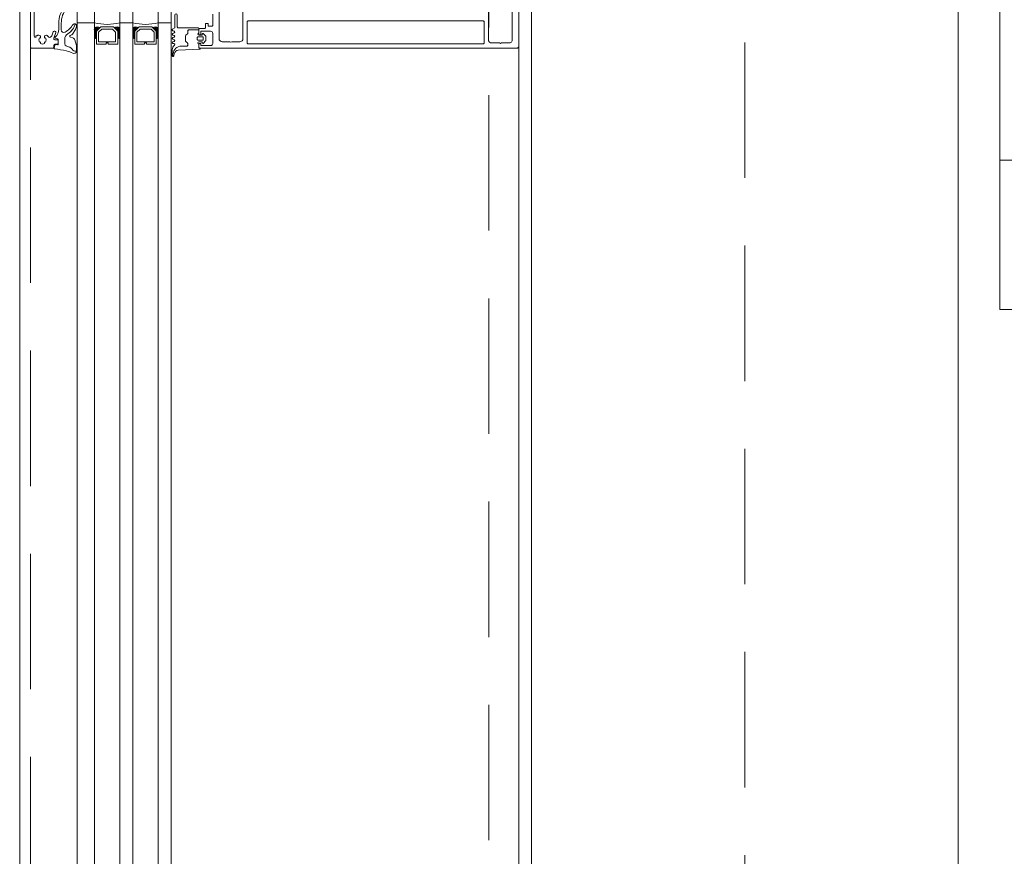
# Model space of a CAD drawing. Header units: millimetres. Extents: x 213386 to 506888, y 183055 to 450952.
# Tile 46 of 256: x 373037 to 373498, y 290696 to 291088. Entities that reach past the tile are written whole.
import ezdxf

# ---------------------------------------------------------------- set-up
doc = ezdxf.new("R2010")
doc.units = ezdxf.units.MM
doc.linetypes.add('CK_Čerchovaná 50', pattern=[6, 3, -1.5, 0, -1.5])
doc.linetypes.add('ČÁRKOVANÁ', pattern=[19.05, 12.7, -6.35])
for name, color, linetype, lineweight in [('FASÁDA DETAILNÍ', 255, 'Continuous', 0), ('HU-ocel pohled', 255, 'Continuous', 0), ('KOTY', 255, 'Continuous', 0), ('KOTY 50', 255, 'Continuous', 0), ('NOVA', 255, 'Continuous', 0), ('TENKA', 255, 'Continuous', 0)]:
    doc.layers.add(name, color=color, linetype=linetype, lineweight=lineweight)
doc.layers.get('KOTY').off()
doc.layers.get('KOTY 50').off()

# ---------------------------------------------------------------- blocks, each defined once
blk = doc.blocks.new('NOVÁ PODLAHA')
at = {"layer": 'NOVA'}
blk.add_lwpolyline([(25700, 16457.5), (25700, 0), (0, 0), (0, 15942.5)], dxfattribs=at)
blk = doc.blocks.new('ztužení sloupů 2')
at = {"layer": 'HU-ocel pohled'}
blk.add_line((141027.96, 176677.86), (141083.33, 176677.86), dxfattribs=at)
blk.add_lwpolyline([(141027.96, 177367.86), (141027.96, 176607.86), (141587.96, 176607.86), (141587.96, 177367.86)], close=True, dxfattribs=at)
blk = doc.blocks.new('284336')
for points in [[(-0.7, -9.6), (-10, -9.6, 0.414511), (-10.51, -10.11), (-10.51, -15.51, -1), (-11.69, -15.51), (-11.69, -9.6), (-12.69, -8.95, -0.668884), (-12.6, -8.23), (-11.99, -8.01, 0.766384), (-11.99, -7.21), (-12.6, -6.99, -0.76831), (-12.6, -6.23), (-11.99, -6.01, 0.766384), (-11.99, -5.21), (-12.6, -4.99, -0.76831), (-12.6, -4.23), (-11.99, -4.01, 0.766384), (-11.99, -3.21), (-12.6, -2.99, -0.877523), (-12.5, -2.22), (-12.1, -2.22, 0.698129), (-11.83, -1.5, -0.220231), (-12.89, 0.78), (-12.89, 3.45, -0.157143), (-12.82, 3.68), (-12.69, 3.42, -0.067482), (-12.48, 2.53, 0.393136), (-8.66, -1.02), (-6.1, -1.02, -0.414214), (-5.61, -1.51), (-5.61, -2.22, -0.267949), (-5.85, -2.65), (-6.35, -2.93, 0.267949), (-6.61, -3.38), (-6.61, -5.84, 0.267949), (-6.35, -6.29), (-5.85, -6.57, -0.267949), (-5.61, -7), (-5.61, -8.11, 0.414215), (-5.1, -8.62), (-0.41, -8.62), (-0.41, -9.31, -0.414212), (-0.7, -9.6)], [(-0.41, 0), (-0.41, -2, 0.990243), (-0.4, -3.02), (0.9, -3.02, 0.414214), (1.21, -2.71), (1.21, -2.61, -0.668123), (1.71, -2.4), (2.75, -3.45, -0.199004), (2.89, -3.79), (2.89, -5.43, -0.199038), (2.75, -5.77), (1.71, -6.82, -0.668191), (1.21, -6.61), (1.21, -6.51, 0.414214), (0.9, -6.2), (-0.4, -6.2, 0.990269), (-0.41, -7.22), (-0.41, -8.6), (-5.1, -8.6, -0.414215), (-5.59, -8.11), (-5.59, -7, 0.267949), (-5.84, -6.56), (-6.34, -6.27, -0.267949), (-6.59, -5.84), (-6.59, -3.38, -0.267949), (-6.34, -2.95), (-5.84, -2.66, 0.267949), (-5.59, -2.22), (-5.59, -1.51, 0.414214), (-6.1, -1), (-8.66, -1, -0.393156), (-12.46, 2.53, 0.067572), (-12.67, 3.43), (-12.8, 3.7, -0.637545), (-12.12, 3.53), (-11.92, 2.53, 0.344315), (-10.06, 0.91), (0, 0.38, -0.406913), (0.39, 0), (-0.41, 0)], [(1.7, -4.31, 0.414235), (1.2, -3.81), (-0.7, -3.81, 0.414214), (-1.2, -4.31), (-1.2, -4.91, 0.414214), (-0.7, -5.41), (1.2, -5.41, 0.414235), (1.7, -4.91), (1.7, -4.31)]]:
    blk.add_lwpolyline(points, format="xyb", close=True)
blk = doc.blocks.new('433270')
blk.add_lwpolyline([(1, 0, 0.414364), (0, -1), (0, -1.4, 0.255924), (0.23, -1.83, -0.547723), (0.23, -3.17, 0.255924), (0, -3.6), (0, -14.6, 0.414214), (0.3, -14.9), (1.2, -14.9, 0.414214), (1.7, -14.4), (1.7, -10.3, -0.414214), (2, -10), (6, -10, 0.414248), (7, -9), (7, -7.7, 0.414179), (6.5, -7.2), (5.7, -7.2, 0.414232), (5.4, -7.5), (5.4, -8.2, -0.414198), (5.1, -8.5), (2.8, -8.5, -0.414204), (1.8, -7.5), (1.8, -4.49, -0.147432), (1.97, -3.94, 0.147461), (2.4, -2.5), (2.4, -2.3, -0.414214), (2.9, -1.8), (21.87, -1.8, -0.668178), (22.22, -2.65), (22.16, -2.72, 1), (21.59, -3.29), (21.52, -3.35, 0.198912), (21.38, -3.71), (21.38, -4.05, 0.414214), (22.08, -4.75), (22.38, -4.75, 0.576988), (22.64, -4.3, -0.311246), (24.56, -4.3, 0.576988), (24.82, -4.75), (25.3, -4.75, -0.260065), (25.3, -6.65), (24.82, -6.65, 0.576988), (24.56, -7.1, -0.311246), (22.64, -7.1, 0.576988), (22.38, -6.65), (22.08, -6.65, 0.414214), (21.38, -7.35), (21.38, -7.61, 0.267949), (21.63, -8.04), (21.89, -8.2, -0.637047), (21.73, -10), (19.83, -10.7, 0.315299), (19.5, -11.17), (19.5, -11.49, 0.520567), (20.17, -11.96), (22.83, -10.99, -0.520567), (23.5, -11.46), (23.5, -12.5, 0.414062), (24, -13), (25, -13, 0.414186), (25.5, -12.5), (25.5, -11.5, -0.414182), (26, -11), (27, -11, 0.414214), (27.5, -10.5), (27.5, -0.5, 0.414214), (27, 0), (1, 0)], format="xyb", close=True)
blk = doc.blocks.new('284325')
for points in [[(0.84, -5.23, -0.560316), (0.94, -4.73), (1.94, -4.36, 0.3153), (2.14, -4.08), (2.14, -1.89, 0.451558), (1.8, -1.59), (0.9, -1.7, -0.399586), (0.57, -1.46), (0.3, -0.07, -0.415977), (0.53, 0.29, 0.024107), (6.15, 1.24, 0.076636), (8.99, 2.34, -0.577615), (10.79, 1.3), (10.02, 1.37, 0.283171), (9.08, 0.9, -0.168429), (7.07, -0.74), (5.9, -1.16, 0.315302), (5.24, -2.1), (5.24, -4.21, 0.269719), (6.76, -6.82, -0.194797), (10.18, -11.53, -0.342663), (9.17, -11.17, 0.119207), (5.43, -7.59, 0.578571), (3.63, -8.62), (3.63, -11.77, 0.176415), (6.16, -18.72, -1), (5.24, -19.49, -0.176415), (2.43, -11.77), (2.43, -8.89, 0.208286), (0.84, -5.23)], [(8.95, -6.65), (10.32, -8.78, -0.134555), (10.79, -10.63, -0.339795), (10.19, -11.53, 0.194788), (6.76, -6.81, -0.269736), (5.25, -4.21), (5.25, -2.1, -0.315302), (5.9, -1.17), (7.07, -0.74, 0.168429), (9.09, 0.89, -0.283167), (10.01, 1.36), (10.79, 1.29), (10.79, -0.74, -0.070852), (10.71, -1.3), (9.95, -3.93, -0.241839), (9.08, -4.83), (7.93, -5.22, 0.836024), (8.08, -6.19), (8.11, -6.19, -0.255349), (8.95, -6.65)]]:
    blk.add_lwpolyline(points, format="xyb", close=True)

msp = doc.modelspace()

# ---------------------------------------------------------------- linework, layer by layer
at = {"layer": 'FASÁDA DETAILNÍ'}
for p, q in [((373063.64, 288952.65), (373063.64, 307967.15)), ((373063.64, 284292.15), (373063.64, 307967.15)), ((373071.64, 307967.15), (373071.64, 288952.65)), ((373071.64, 307967.15), (373071.64, 287719.03)), ((373083.64, 288952.65), (373083.64, 307967.15)), ((373083.64, 287719.03), (373083.64, 307967.15)), ((373089.64, 307967.15), (373089.64, 288952.65)), ((373089.64, 307967.15), (373089.64, 287719.03)), ((373101.64, 288952.65), (373101.64, 307967.15)), ((373101.64, 287719.03), (373101.64, 307967.15)), ((373107.64, 307967.15), (373107.64, 288952.65)), ((373063.64, 291086.65), (373071.64, 291086.65)), ((373063.64, 290743.66), (373063.64, 291086.65)), ((373071.64, 291086.65), (373071.64, 290743.66)), ((373083.64, 291086.65), (373089.64, 291086.65)), ((373083.64, 290743.66), (373083.64, 291086.65)), ((373089.64, 291086.65), (373089.64, 290743.66)), ((373101.64, 291086.65), (373107.64, 291086.65)), ((373101.64, 290743.66), (373101.64, 291086.65)), ((373107.64, 291086.65), (373107.64, 290743.66)), ((373270.64, 291075.65), (373270.64, 288963.65))]:
    msp.add_line(p, q, dxfattribs=at)
for points in [[(399616.64, 284292.15), (373036.64, 284292.15), (373036.64, 307972.15), (399616.64, 307972.15)], [(399376.64, 284532.15), (373276.64, 284532.15), (373276.64, 307732.15), (399376.64, 307732.15)], [(399176.64, 284732.15), (373476.64, 284732.15), (373476.64, 307532.15), (399176.64, 307532.15)], [(373082.64, 291076.65), (373082.64, 291082.65), (373080.64, 291084.65), (373074.64, 291084.65), (373072.64, 291082.65), (373072.64, 291076.65), (373077.14, 291076.65), (373077.14, 291077.15), (373078.14, 291077.15), (373078.14, 291076.65)], [(373100.64, 291076.65), (373100.64, 291082.65), (373098.64, 291084.65), (373092.64, 291084.65), (373090.64, 291082.65), (373090.64, 291076.65), (373095.14, 291076.65), (373095.14, 291077.15), (373096.14, 291077.15), (373096.14, 291076.65)], [(373073.64, 291077.65), (373081.64, 291077.65), (373081.64, 291082.24), (373080.22, 291083.65), (373075.19, 291083.65), (373073.64, 291082.24)], [(373091.64, 291077.65), (373099.64, 291077.65), (373099.64, 291082.24), (373098.22, 291083.65), (373093.19, 291083.65), (373091.64, 291082.24)]]:
    msp.add_lwpolyline(points, close=True, dxfattribs=at)
at = {"layer": 'FASÁDA DETAILNÍ', "linetype": 'ČÁRKOVANÁ', "ltscale": 5}
msp.add_lwpolyline([(399611.64, 284297.15), (373041.64, 284297.15), (373041.64, 307967.15), (399611.64, 307967.15)], close=True, dxfattribs=at)
at = {"layer": 'FASÁDA DETAILNÍ', "color": 7, "linetype": 'ČÁRKOVANÁ', "ltscale": 5}
for points in [[(399396.64, 284512.15), (373256.64, 284512.15), (373256.64, 307752.15), (399396.64, 307752.15)], [(399276.64, 284632.15), (373376.64, 284632.15), (373376.64, 307632.15), (399276.64, 307632.15)]]:
    msp.add_lwpolyline(points, close=True, dxfattribs=at)
at = {"layer": 'FASÁDA DETAILNÍ'}
for points in [[(373270.64, 291101.15), (373270.64, 291075.65, -0.414214), (373269.64, 291074.65), (373269.64, 291074.65), (373121.14, 291074.65, -0.414214), (373120.64, 291075.15), (373120.64, 291076.45, -0.41422), (373121.14, 291076.95), (373121.64, 291076.95), (373121.64, 291075.95), (373126.14, 291075.95, 0.414214), (373127.14, 291076.95), (373127.14, 291081.65, 0.414214), (373126.14, 291082.65), (373121.64, 291082.65), (373121.64, 291080.95), (373121.14, 291080.95, -0.414201), (373120.64, 291081.45), (373120.64, 291083.45, -0.414214), (373121.14, 291083.95), (373123.28, 291083.95, 0.414214), (373123.78, 291084.45), (373123.78, 291086.25), (373125.03, 291086.25), (373125.03, 291085.05), (373126.84, 291085.05, 0.414214), (373127.14, 291085.35), (373127.14, 291090.65, 0.414167)], [(373130.14, 291097.51), (373130.14, 291079.15, 0.414214), (373131.64, 291077.65), (373135.14, 291077.65, 0.399985), (373136.14, 291077.65), (373139.84, 291077.65, 0.414214), (373141.34, 291079.15), (373141.34, 291097.51, -0.13165)], [(373256.44, 291097.5), (373256.44, 291078.65, 0.414232), (373257.94, 291077.15), (373261.65, 291077.15, 0.399985), (373262.65, 291077.15), (373266.14, 291077.15, 0.414232), (373267.64, 291078.65), (373267.64, 291097.5, -0.116937)]]:
    msp.add_lwpolyline(points, format="xyb", dxfattribs=at)
msp.add_lwpolyline([(373143.84, 291076.75), (373253.94, 291076.75, 0.414214), (373254.44, 291077.25), (373254.44, 291086.95, 0.414214), (373253.94, 291087.45), (373143.84, 291087.45, 0.414214), (373143.34, 291086.95), (373143.34, 291077.25, 0.414214), (373143.84, 291076.75)], format="xyb", close=True, dxfattribs=at)
for centre, radius, start, end in [((373077.64, 291108.55), 22.7, 254.6728, 285.3272), ((373072.99, 291081.1), 3.55, 67.2938, 112.409), ((373072.88, 291081.47), 2.9, 65.3067, 115.2952), ((373082.29, 291081.1), 3.55, 67.591, 112.7062), ((373082.4, 291081.47), 2.9, 64.7048, 114.6933), ((373095.64, 291108.55), 22.7, 254.6728, 285.3272), ((373090.99, 291081.1), 3.55, 67.2938, 112.409), ((373090.88, 291081.47), 2.9, 65.3067, 115.2952), ((373100.29, 291081.1), 3.55, 67.591, 112.7062), ((373100.4, 291081.47), 2.9, 64.7048, 114.6933), ((373072.71, 291081.82), 2.25, 61.5273, 118.4028), ((373072.56, 291082.06), 1.71, 57.2949, 122.6857), ((373072.42, 291082.22), 1.26, 51.9656, 128.4996), ((373072.28, 291082.31), 0.879, 43.9949, 136.4964), ((373072.14, 291082.3), 0.596, 33.0366, 146.9634), ((373072.14, 291082.01), 0.596, 33.0366, 146.9634), ((373072.14, 291081.72), 0.596, 33.0366, 146.9634), ((373072.14, 291081.42), 0.596, 33.0366, 146.9634), ((373072.14, 291081.13), 0.596, 33.0366, 146.9634), ((373072.14, 291080.84), 0.596, 33.0366, 146.9634), ((373072.14, 291080.55), 0.596, 33.0366, 146.9634), ((373072.14, 291080.25), 0.596, 33.0366, 146.9634), ((373072.14, 291079.96), 0.596, 33.0366, 146.9634), ((373072.14, 291079.67), 0.596, 33.0366, 146.9634), ((373072.14, 291079.38), 0.596, 33.0366, 146.9634), ((373072.14, 291079.08), 0.596, 33.0366, 146.9634), ((373082.57, 291081.82), 2.25, 61.5972, 118.4727), ((373082.71, 291082.06), 1.71, 57.3143, 122.7051), ((373082.85, 291082.22), 1.26, 51.5004, 128.0344), ((373083, 291082.31), 0.879, 43.5036, 136.0051), ((373083.14, 291082.3), 0.596, 33.0366, 146.9634), ((373083.14, 291082.01), 0.596, 33.0366, 146.9634), ((373083.14, 291081.72), 0.596, 33.0366, 146.9634), ((373083.14, 291081.42), 0.596, 33.0366, 146.9634), ((373083.14, 291081.13), 0.596, 33.0366, 146.9634), ((373083.14, 291080.84), 0.596, 33.0366, 146.9634), ((373083.14, 291080.55), 0.596, 33.0366, 146.9634), ((373083.14, 291080.25), 0.596, 33.0366, 146.9634), ((373083.14, 291079.96), 0.596, 33.0366, 146.9634), ((373083.14, 291079.67), 0.596, 33.0366, 146.9634), ((373083.14, 291079.38), 0.596, 33.0366, 146.9634), ((373083.14, 291079.08), 0.596, 33.0366, 146.9634), ((373090.71, 291081.82), 2.25, 61.5273, 118.4028), ((373090.56, 291082.06), 1.71, 57.2949, 122.6857), ((373090.42, 291082.22), 1.26, 51.9656, 128.4996), ((373090.28, 291082.31), 0.879, 43.9949, 136.4964), ((373090.14, 291082.3), 0.596, 33.0366, 146.9634), ((373090.14, 291082.01), 0.596, 33.0366, 146.9634), ((373090.14, 291081.72), 0.596, 33.0366, 146.9634), ((373090.14, 291081.42), 0.596, 33.0366, 146.9634), ((373090.14, 291081.13), 0.596, 33.0366, 146.9634), ((373090.14, 291080.84), 0.596, 33.0366, 146.9634), ((373090.14, 291080.55), 0.596, 33.0366, 146.9634), ((373090.14, 291080.25), 0.596, 33.0366, 146.9634), ((373090.14, 291079.96), 0.596, 33.0366, 146.9634), ((373090.14, 291079.67), 0.596, 33.0366, 146.9634), ((373090.14, 291079.38), 0.596, 33.0366, 146.9634), ((373090.14, 291079.08), 0.596, 33.0366, 146.9634), ((373100.57, 291081.82), 2.25, 61.5972, 118.4727), ((373100.71, 291082.06), 1.71, 57.3143, 122.7051), ((373100.85, 291082.22), 1.26, 51.5004, 128.0344), ((373101, 291082.31), 0.879, 43.5036, 136.0051), ((373101.14, 291082.3), 0.596, 33.0366, 146.9634), ((373101.14, 291082.01), 0.596, 33.0366, 146.9634), ((373101.14, 291081.72), 0.596, 33.0366, 146.9634), ((373101.14, 291081.42), 0.596, 33.0366, 146.9634), ((373101.14, 291081.13), 0.596, 33.0366, 146.9634), ((373101.14, 291080.84), 0.596, 33.0366, 146.9634), ((373101.14, 291080.55), 0.596, 33.0366, 146.9634), ((373101.14, 291080.25), 0.596, 33.0366, 146.9634), ((373101.14, 291079.96), 0.596, 33.0366, 146.9634), ((373101.14, 291079.67), 0.596, 33.0366, 146.9634), ((373101.14, 291079.38), 0.596, 33.0366, 146.9634), ((373101.14, 291079.08), 0.596, 33.0366, 146.9634), ((373072.14, 291078.79), 0.596, 33.0366, 146.9634), ((373083.14, 291078.79), 0.596, 33.0366, 146.9634), ((373090.14, 291078.79), 0.596, 33.0366, 146.9634), ((373101.14, 291078.79), 0.596, 33.0366, 146.9634)]:
    msp.add_arc(centre, radius, start, end, dxfattribs=at)
at = {"layer": 'TENKA', "linetype": 'CK_Čerchovaná 50', "ltscale": 50}
msp.add_line((373476.64, 284532.15), (373476.64, 307732.15), dxfattribs=at)
at = {"layer": 'TENKA', "ltscale": 20}
msp.add_lwpolyline([(373476.64, 288969.65), (373476.64, 291074.65)], dxfattribs=at)

# ---------------------------------------------------------------- block references
at = {"layer": 'FASÁDA DETAILNÍ', "xscale": -1}
for name, p, rotation in [('433270', (373041.64, 291102.15), 90), ('284325', (373052.5, 291074.65), 180), ('284336', (373121.05, 291074.65), 180)]:
    msp.add_blockref(name, p, dxfattribs=dict(at, rotation=rotation))
at = {"layer": 'KOTY'}
msp.add_blockref('NOVÁ PODLAHA', (373476.64, 284732.15), dxfattribs=at)
at = {"layer": 'KOTY 50'}
msp.add_blockref('ztužení sloupů 2', (232468.31, 114344.3), dxfattribs=at)

doc.saveas('drawing.dxf')
